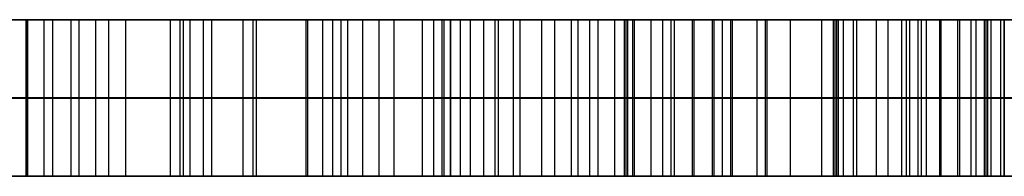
# Model space of a CAD drawing. Extents: x -8 to 8, y 0 to 107.
# Tile 157 of 256: x 0.2848 to 0.4107, y 27.6317 to 27.6517. Entities that reach past the tile are written whole.
import ezdxf

# ---------------------------------------------------------------- set-up
doc = ezdxf.new("R2010")
doc.units = 0
doc.layers.add('COUPLER_PCB', color=7, linetype='CONTINUOUS')

msp = doc.modelspace()

# ---------------------------------------------------------------- linework, layer by layer
at = {"layer": 'COUPLER_PCB', "color": 254}
for p, q in [((0.44922, 27.65169, 87.66045), (-2.71604, 27.65169, 87.66045)), ((0.44922, 27.65169, 62.16045), (-2.71604, 27.65169, 62.16045)), ((-1.71604, 27.65169, 82.81545), (3.08396, 27.65169, 82.81545)), ((3.08396, 27.65169, 92.50545), (-1.71604, 27.65169, 92.50545)), ((-1.71604, 27.65169, 57.31545), (3.08396, 27.65169, 57.31545)), ((3.08396, 27.65169, 67.00545), (-1.71604, 27.65169, 67.00545)), ((-0.47423, 27.65169, 88.7059), (0.5841, 27.65169, 88.7059)), ((-0.47423, 27.65169, 63.2059), (0.5841, 27.65169, 63.2059)), ((-0.18929, 27.65169, 86.2636), (0.5841, 27.65169, 86.2636)), ((-0.18929, 27.65169, 89.4776), (0.30404, 27.65169, 89.4776)), ((-0.18929, 27.65169, 89.92536), (0.5841, 27.65169, 89.92536)), ((0.33903, 27.65169, 88.89416), (-0.18929, 27.65169, 88.89416)), ((0.29832, 27.65169, 87.26766), (-0.18929, 27.65169, 87.26766)), ((-0.18929, 27.65169, 87.40334), (0.29132, 27.65169, 87.40334)), ((-0.18929, 27.65169, 87.8918), (0.86904, 27.65169, 87.8918)), ((0.86904, 27.65169, 84.49971), (-0.18929, 27.65169, 84.49971)), ((-0.18929, 27.65169, 84.63539), (0.86904, 27.65169, 84.63539)), ((-0.18929, 27.65169, 89.02985), (0.28899, 27.65169, 89.02985)), ((0.86904, 27.65169, 90.43312), (-0.18929, 27.65169, 90.01292)), ((-0.18929, 27.65169, 91.02164), (0.86904, 27.65169, 90.60145)), ((-0.18929, 27.65169, 60.7636), (0.5841, 27.65169, 60.7636)), ((-0.18929, 27.65169, 63.9776), (0.30404, 27.65169, 63.9776)), ((-0.18929, 27.65169, 64.42536), (0.5841, 27.65169, 64.42536)), ((0.33903, 27.65169, 63.39416), (-0.18929, 27.65169, 63.39416)), ((0.29832, 27.65169, 61.76766), (-0.18929, 27.65169, 61.76766)), ((-0.18929, 27.65169, 61.90334), (0.29132, 27.65169, 61.90334)), ((-0.18929, 27.65169, 62.3918), (0.86904, 27.65169, 62.3918)), ((0.86904, 27.65169, 58.99971), (-0.18929, 27.65169, 58.99971)), ((-0.18929, 27.65169, 59.13539), (0.86904, 27.65169, 59.13539)), ((-0.18929, 27.65169, 63.52985), (0.28899, 27.65169, 63.52985)), ((0.86904, 27.65169, 64.93312), (-0.18929, 27.65169, 64.51292)), ((-0.18929, 27.65169, 65.52164), (0.86904, 27.65169, 65.10145)), ((0.47547, 27.65169, 88.37348), (-0.08067, 27.65169, 88.37348)), ((0.47547, 27.65169, 62.87348), (-0.08067, 27.65169, 62.87348)), ((0.19741, 27.65169, 85.4902), (0.51266, 27.65169, 85.37381)), ((0.19741, 27.65169, 59.9902), (0.51266, 27.65169, 59.87381)), ((0.53661, 27.65169, 90.43948), (0.25846, 27.65169, 90.33665)), ((0.25846, 27.65169, 90.69791), (0.55146, 27.65169, 90.58958)), ((0.74692, 27.65169, 90.51728), (0.25846, 27.65169, 90.51728)), ((0.53661, 27.65169, 64.93948), (0.25846, 27.65169, 64.83665)), ((0.25846, 27.65169, 65.19791), (0.55146, 27.65169, 65.08958)), ((0.74692, 27.65169, 65.01728), (0.25846, 27.65169, 65.01728)), ((0.41068, 27.65169, 85.64645), (0.2839, 27.65169, 85.63945)), ((0.2839, 27.65169, 85.63945), (0.41068, 27.65169, 85.64645)), ((0.41068, 27.65169, 60.14645), (0.2839, 27.65169, 60.13945)), ((0.2839, 27.65169, 60.13945), (0.41068, 27.65169, 60.14645)), ((0.41068, 27.65169, 86.59835), (0.2856, 27.65169, 86.54853)), ((0.2856, 27.65169, 86.54853), (0.2856, 27.63169, 86.54853)), ((0.2856, 27.65169, 86.54853), (0.2856, 27.65169, 86.98272)), ((0.2856, 27.65169, 86.98272), (0.2856, 27.63169, 86.98272)), ((0.2856, 27.63169, 86.76563), (0.2856, 27.65169, 86.76563)), ((0.47546, 27.65169, 86.76563), (0.2856, 27.65169, 86.76563)), ((0.41068, 27.65169, 61.09835), (0.2856, 27.65169, 61.04853)), ((0.2856, 27.65169, 61.04853), (0.2856, 27.63169, 61.04853)), ((0.2856, 27.65169, 61.04853), (0.2856, 27.65169, 61.48272)), ((0.2856, 27.65169, 61.48272), (0.2856, 27.63169, 61.48272)), ((0.2856, 27.63169, 61.26563), (0.2856, 27.65169, 61.26563)), ((0.47546, 27.65169, 61.26563), (0.2856, 27.65169, 61.26563)), ((0.28581, 27.63169, 88.56174), (0.28581, 27.65169, 88.56174)), ((0.28581, 27.63169, 63.06174), (0.28581, 27.65169, 63.06174)), ((0.28793, 27.63169, 86.419), (0.28793, 27.65169, 86.419)), ((0.28793, 27.63169, 60.919), (0.28793, 27.65169, 60.919)), ((0.28899, 27.65169, 89.02985), (0.28899, 27.63169, 89.02985)), ((0.28899, 27.65169, 63.52985), (0.28899, 27.63169, 63.52985)), ((0.29132, 27.65169, 87.40334), (0.29132, 27.63169, 87.40334)), ((0.29132, 27.65169, 61.90334), (0.29132, 27.63169, 61.90334)), ((0.29238, 27.63169, 86.12431), (0.29238, 27.65169, 86.12431)), ((0.29238, 27.63169, 60.62431), (0.29238, 27.65169, 60.62431)), ((0.2945, 27.63169, 88.18479), (0.2945, 27.65169, 88.18479)), ((0.2945, 27.63169, 62.68479), (0.2945, 27.65169, 62.68479)), ((0.2962, 27.63169, 89.78459), (0.2962, 27.65169, 89.78459)), ((0.2962, 27.63169, 64.28459), (0.2962, 27.65169, 64.28459)), ((0.29832, 27.65169, 87.26766), (0.29832, 27.63169, 87.26766)), ((0.29832, 27.65169, 61.76766), (0.29832, 27.63169, 61.76766)), ((0.30404, 27.65169, 89.4776), (0.30404, 27.63169, 89.4776)), ((0.30404, 27.65169, 63.9776), (0.30404, 27.63169, 63.9776)), ((0.30532, 27.63169, 87.75082), (0.30532, 27.65169, 87.75082)), ((0.30532, 27.63169, 62.25082), (0.30532, 27.65169, 62.25082)), ((0.30574, 27.63169, 85.63966), (0.30574, 27.65169, 85.63966)), ((0.30574, 27.63169, 86.55129), (0.30574, 27.65169, 86.55129)), ((0.30574, 27.63169, 60.13966), (0.30574, 27.65169, 60.13966)), ((0.30574, 27.63169, 61.05129), (0.30574, 27.65169, 61.05129)), ((0.30659, 27.63169, 89.33874), (0.30659, 27.65169, 89.33874)), ((0.30659, 27.63169, 86.98018), (0.30659, 27.65169, 86.98018)), ((0.30659, 27.63169, 63.83874), (0.30659, 27.65169, 63.83874)), ((0.30659, 27.63169, 61.48018), (0.30659, 27.65169, 61.48018)), ((0.30828, 27.63169, 88.05038), (0.30828, 27.65169, 88.05038)), ((0.30828, 27.63169, 62.55038), (0.30828, 27.65169, 62.55038)), ((0.30934, 27.63169, 85.77598), (0.30934, 27.65169, 85.77598)), ((0.30934, 27.63169, 60.27598), (0.30934, 27.65169, 60.27598)), ((0.31337, 27.63169, 88.55517), (0.31337, 27.65169, 88.55517)), ((0.31337, 27.63169, 63.05517), (0.31337, 27.65169, 63.05517)), ((0.31464, 27.63169, 87.40398), (0.31464, 27.65169, 87.40398)), ((0.31464, 27.63169, 61.90398), (0.31464, 27.65169, 61.90398)), ((0.31507, 27.63169, 89.78183), (0.31507, 27.65169, 89.78183)), ((0.31507, 27.63169, 64.28183), (0.31507, 27.65169, 64.28183)), ((0.32143, 27.63169, 88.19094), (0.32143, 27.65169, 88.19094)), ((0.32143, 27.63169, 62.69094), (0.32143, 27.65169, 62.69094)), ((0.32164, 27.63169, 86.11964), (0.32164, 27.65169, 86.11964)), ((0.32164, 27.63169, 60.61964), (0.32164, 27.65169, 60.61964)), ((0.32355, 27.63169, 87.10441), (0.32355, 27.65169, 87.10441)), ((0.32355, 27.63169, 61.60441), (0.32355, 27.65169, 61.60441)), ((0.32482, 27.63169, 89.0307), (0.32482, 27.65169, 89.0307)), ((0.32482, 27.63169, 89.47803), (0.32482, 27.65169, 89.47803)), ((0.32482, 27.63169, 86.55489), (0.32482, 27.65169, 86.55489)), ((0.32482, 27.63169, 63.5307), (0.32482, 27.65169, 63.5307)), ((0.32482, 27.63169, 63.97803), (0.32482, 27.65169, 63.97803)), ((0.32482, 27.63169, 61.05489), (0.32482, 27.65169, 61.05489)), ((0.32588, 27.63169, 85.63987), (0.32588, 27.65169, 85.63987)), ((0.32588, 27.63169, 87.26808), (0.32588, 27.65169, 87.26808)), ((0.32588, 27.63169, 60.13987), (0.32588, 27.65169, 60.13987)), ((0.32588, 27.63169, 61.76808), (0.32588, 27.65169, 61.76808)), ((0.32673, 27.63169, 86.97594), (0.32673, 27.65169, 86.97594)), ((0.32673, 27.63169, 61.47594), (0.32673, 27.65169, 61.47594)), ((0.32864, 27.63169, 86.42663), (0.32864, 27.65169, 86.42663)), ((0.32864, 27.63169, 60.92663), (0.32864, 27.65169, 60.92663)), ((0.33076, 27.63169, 89.33471), (0.33076, 27.65169, 89.33471)), ((0.33076, 27.63169, 63.83471), (0.33076, 27.65169, 63.83471)), ((0.33267, 27.63169, 89.77844), (0.33267, 27.65169, 89.77844)), ((0.33267, 27.63169, 64.27844), (0.33267, 27.65169, 64.27844)), ((0.33627, 27.63169, 87.40588), (0.33627, 27.65169, 87.40588)), ((0.33627, 27.63169, 61.90588), (0.33627, 27.65169, 61.90588)), ((0.33775, 27.63169, 87.74424), (0.33775, 27.65169, 87.74424)), ((0.33775, 27.63169, 62.24424), (0.33775, 27.65169, 62.24424)), ((0.33881, 27.63169, 88.54669), (0.33881, 27.65169, 88.54669)), ((0.33881, 27.63169, 63.04669), (0.33881, 27.65169, 63.04669)), ((0.33903, 27.65169, 88.89416), (0.33903, 27.63169, 88.89416)), ((0.33903, 27.65169, 63.39416), (0.33903, 27.63169, 63.39416)), ((0.33987, 27.65169, 90.22302), (0.33987, 27.63169, 90.22302)), ((0.33987, 27.65169, 90.81155), (0.33987, 27.63169, 90.81155)), ((0.33987, 27.63169, 87.8918), (0.33987, 27.65169, 87.8918)), ((0.33987, 27.65169, 84.49971), (0.33987, 27.63169, 84.49971)), ((0.33987, 27.63169, 84.63539), (0.33987, 27.65169, 84.63539)), ((0.33987, 27.65169, 64.72302), (0.33987, 27.63169, 64.72302)), ((0.33987, 27.65169, 65.31155), (0.33987, 27.63169, 65.31155)), ((0.33987, 27.63169, 62.3918), (0.33987, 27.65169, 62.3918)), ((0.33987, 27.65169, 58.99971), (0.33987, 27.63169, 58.99971)), ((0.33987, 27.63169, 59.13539), (0.33987, 27.65169, 59.13539)), ((0.34115, 27.63169, 85.77874), (0.34115, 27.65169, 85.77874)), ((0.34115, 27.63169, 60.27874), (0.34115, 27.65169, 60.27874)), ((0.34242, 27.63169, 86.55956), (0.34242, 27.65169, 86.55956)), ((0.34242, 27.63169, 61.05956), (0.34242, 27.65169, 61.05956)), ((0.34411, 27.63169, 85.64051), (0.34411, 27.65169, 85.64051)), ((0.34411, 27.63169, 89.47951), (0.34411, 27.65169, 89.47951)), ((0.34411, 27.63169, 60.14051), (0.34411, 27.65169, 60.14051)), ((0.34411, 27.63169, 63.97951), (0.34411, 27.65169, 63.97951)), ((0.3456, 27.63169, 86.97), (0.3456, 27.65169, 86.97)), ((0.3456, 27.63169, 61.47), (0.3456, 27.65169, 61.47)), ((0.34602, 27.63169, 88.199), (0.34602, 27.65169, 88.199)), ((0.34602, 27.63169, 62.699), (0.34602, 27.65169, 62.699)), ((0.34793, 27.63169, 86.11328), (0.34793, 27.65169, 86.11328)), ((0.34793, 27.63169, 60.61328), (0.34793, 27.65169, 60.61328)), ((0.34878, 27.63169, 89.77441), (0.34878, 27.65169, 89.77441)), ((0.34878, 27.63169, 64.27441), (0.34878, 27.65169, 64.27441)), ((0.35153, 27.63169, 87.26935), (0.35153, 27.65169, 87.26935)), ((0.35153, 27.63169, 61.76935), (0.35153, 27.65169, 61.76935)), ((0.35323, 27.63169, 89.32899), (0.35323, 27.65169, 89.32899)), ((0.35323, 27.63169, 63.82899), (0.35323, 27.65169, 63.82899)), ((0.35535, 27.63169, 89.03282), (0.35535, 27.65169, 89.03282)), ((0.35535, 27.63169, 63.53282), (0.35535, 27.65169, 63.53282)), ((0.3562, 27.63169, 87.40906), (0.3562, 27.65169, 87.40906)), ((0.3562, 27.63169, 61.90906), (0.3562, 27.65169, 61.90906)), ((0.35768, 27.63169, 88.06183), (0.35768, 27.65169, 88.06183)), ((0.35768, 27.63169, 62.56183), (0.35768, 27.65169, 62.56183)), ((0.35874, 27.63169, 86.56528), (0.35874, 27.65169, 86.56528)), ((0.35874, 27.63169, 61.06528), (0.35874, 27.65169, 61.06528)), ((0.36086, 27.63169, 85.64115), (0.36086, 27.65169, 85.64115)), ((0.36086, 27.63169, 60.14115), (0.36086, 27.65169, 60.14115)), ((0.36213, 27.63169, 88.5363), (0.36213, 27.65169, 88.5363)), ((0.36213, 27.63169, 63.0363), (0.36213, 27.65169, 63.0363)), ((0.36235, 27.63169, 89.48184), (0.36235, 27.65169, 89.48184)), ((0.36235, 27.63169, 63.98184), (0.36235, 27.65169, 63.98184)), ((0.36256, 27.63169, 87.0936), (0.36256, 27.65169, 87.0936)), ((0.36256, 27.63169, 61.5936), (0.36256, 27.65169, 61.5936)), ((0.36319, 27.63169, 89.76975), (0.36319, 27.65169, 89.76975)), ((0.36319, 27.63169, 64.26975), (0.36319, 27.65169, 64.26975)), ((0.36341, 27.63169, 86.96237), (0.36341, 27.65169, 86.96237)), ((0.36341, 27.63169, 61.46237), (0.36341, 27.65169, 61.46237)), ((0.36553, 27.63169, 87.73513), (0.36553, 27.65169, 87.73513)), ((0.36553, 27.63169, 62.23513), (0.36553, 27.65169, 62.23513)), ((0.36701, 27.63169, 86.43723), (0.36701, 27.65169, 86.43723)), ((0.36701, 27.63169, 60.93723), (0.36701, 27.65169, 60.93723)), ((0.36807, 27.63169, 85.7834), (0.36807, 27.65169, 85.7834)), ((0.36807, 27.63169, 60.2834), (0.36807, 27.65169, 60.2834)), ((0.36849, 27.63169, 88.20896), (0.36849, 27.65169, 88.20896)), ((0.36849, 27.63169, 62.70896), (0.36849, 27.65169, 62.70896)), ((0.37083, 27.63169, 88.89501), (0.37083, 27.65169, 88.89501)), ((0.37083, 27.63169, 63.39501), (0.37083, 27.65169, 63.39501)), ((0.37104, 27.63169, 86.10502), (0.37104, 27.65169, 86.10502)), ((0.37104, 27.63169, 60.60502), (0.37104, 27.65169, 60.60502)), ((0.37337, 27.63169, 89.32178), (0.37337, 27.65169, 89.32178)), ((0.37337, 27.63169, 63.82178), (0.37337, 27.65169, 63.82178)), ((0.37358, 27.63169, 86.57206), (0.37358, 27.65169, 86.57206)), ((0.37358, 27.63169, 61.07206), (0.37358, 27.65169, 61.07206)), ((0.37464, 27.63169, 87.41352), (0.37464, 27.65169, 87.41352)), ((0.37464, 27.63169, 61.91352), (0.37464, 27.65169, 61.91352)), ((0.3757, 27.63169, 87.27147), (0.3757, 27.65169, 87.27147)), ((0.3757, 27.63169, 61.77147), (0.3757, 27.65169, 61.77147)), ((0.37591, 27.63169, 85.64221), (0.37591, 27.65169, 85.64221)), ((0.37591, 27.63169, 60.14221), (0.37591, 27.65169, 60.14221)), ((0.37909, 27.63169, 89.48524), (0.37909, 27.65169, 89.48524)), ((0.37909, 27.63169, 63.98524), (0.37909, 27.65169, 63.98524)), ((0.38015, 27.63169, 86.95283), (0.38015, 27.65169, 86.95283)), ((0.38015, 27.63169, 61.45283), (0.38015, 27.65169, 61.45283)), ((0.38037, 27.63169, 89.03684), (0.38037, 27.65169, 89.03684)), ((0.38037, 27.63169, 63.53684), (0.38037, 27.65169, 63.53684)), ((0.38058, 27.65169, 86.57584), (0.38058, 27.65169, 86.95256)), ((0.38058, 27.65169, 61.07584), (0.38058, 27.65169, 61.45256)), ((0.38333, 27.63169, 88.524), (0.38333, 27.65169, 88.524)), ((0.38333, 27.63169, 63.024), (0.38333, 27.65169, 63.024)), ((0.38736, 27.63169, 86.57991), (0.38736, 27.65169, 86.57991)), ((0.38736, 27.63169, 61.07991), (0.38736, 27.65169, 61.07991)), ((0.38885, 27.63169, 88.22062), (0.38885, 27.65169, 88.22062)), ((0.38885, 27.63169, 62.72062), (0.38885, 27.65169, 62.72062)), ((0.38906, 27.63169, 89.75809), (0.38906, 27.65169, 89.75809)), ((0.38906, 27.63169, 64.25809), (0.38906, 27.65169, 64.25809)), ((0.38927, 27.63169, 85.64348), (0.38927, 27.65169, 85.64348)), ((0.38927, 27.63169, 60.14348), (0.38927, 27.65169, 60.14348)), ((0.38948, 27.63169, 87.72283), (0.38948, 27.65169, 87.72283)), ((0.38948, 27.63169, 62.22283), (0.38948, 27.65169, 62.22283)), ((0.39012, 27.63169, 85.78997), (0.39012, 27.65169, 85.78997)), ((0.39012, 27.63169, 60.28997), (0.39012, 27.65169, 60.28997)), ((0.39139, 27.63169, 86.09505), (0.39139, 27.65169, 86.09505)), ((0.39139, 27.63169, 87.41924), (0.39139, 27.65169, 87.41924)), ((0.39139, 27.63169, 60.59505), (0.39139, 27.65169, 60.59505)), ((0.39139, 27.63169, 61.91924), (0.39139, 27.65169, 61.91924)), ((0.39181, 27.63169, 89.31309), (0.39181, 27.65169, 89.31309)), ((0.39181, 27.63169, 63.81309), (0.39181, 27.65169, 63.81309)), ((0.39436, 27.63169, 89.48948), (0.39436, 27.65169, 89.48948)), ((0.39436, 27.63169, 63.98948), (0.39436, 27.65169, 63.98948)), ((0.39584, 27.63169, 86.9418), (0.39584, 27.65169, 86.9418)), ((0.39584, 27.63169, 61.4418), (0.39584, 27.65169, 61.4418)), ((0.39754, 27.65169, 90.38806), (0.39754, 27.63169, 90.38806)), ((0.39754, 27.65169, 64.88806), (0.39754, 27.63169, 64.88806)), ((0.39817, 27.63169, 87.27423), (0.39817, 27.65169, 87.27423)), ((0.39817, 27.63169, 61.77423), (0.39817, 27.65169, 61.77423)), ((0.3986, 27.63169, 87.07961), (0.3986, 27.65169, 87.07961)), ((0.3986, 27.63169, 61.57961), (0.3986, 27.65169, 61.57961)), ((0.39966, 27.63169, 86.5886), (0.39966, 27.65169, 86.5886)), ((0.39966, 27.63169, 61.0886), (0.39966, 27.65169, 61.0886)), ((0.40008, 27.63169, 89.04214), (0.40008, 27.65169, 89.04214)), ((0.40008, 27.63169, 63.54214), (0.40008, 27.65169, 63.54214)), ((0.40072, 27.63169, 85.64475), (0.40072, 27.65169, 85.64475)), ((0.40072, 27.63169, 88.89798), (0.40072, 27.65169, 88.89798)), ((0.40072, 27.63169, 60.14475), (0.40072, 27.65169, 60.14475)), ((0.40072, 27.63169, 63.39798), (0.40072, 27.65169, 63.39798)), ((0.40242, 27.63169, 86.4508), (0.40242, 27.65169, 86.4508)), ((0.40242, 27.63169, 60.9508), (0.40242, 27.65169, 60.9508)), ((0.40263, 27.63169, 88.5098), (0.40263, 27.65169, 88.5098)), ((0.40263, 27.63169, 63.0098), (0.40263, 27.65169, 63.0098)), ((0.40475, 27.63169, 88.07815), (0.40475, 27.65169, 88.07815)), ((0.40475, 27.63169, 62.57815), (0.40475, 27.65169, 62.57815)), ((0.40496, 27.65169, 90.64374), (0.40496, 27.63169, 90.64374)), ((0.40496, 27.65169, 65.14374), (0.40496, 27.63169, 65.14374)), ((0.40644, 27.63169, 87.42645), (0.40644, 27.65169, 87.42645)), ((0.40644, 27.63169, 61.92645), (0.40644, 27.65169, 61.92645)), ((0.40708, 27.63169, 88.23398), (0.40708, 27.65169, 88.23398)), ((0.40708, 27.63169, 62.73398), (0.40708, 27.65169, 62.73398)), ((0.40814, 27.63169, 89.3027), (0.40814, 27.65169, 89.3027)), ((0.40814, 27.63169, 63.8027), (0.40814, 27.65169, 63.8027)), ((0.40835, 27.63169, 89.49478), (0.40835, 27.65169, 89.49478)), ((0.40835, 27.63169, 63.99478), (0.40835, 27.65169, 63.99478)), ((0.40856, 27.63169, 85.79867), (0.40856, 27.65169, 85.79867)), ((0.40856, 27.63169, 60.29867), (0.40856, 27.65169, 60.29867)), ((0.40899, 27.63169, 86.08318), (0.40899, 27.65169, 86.08318)), ((0.40899, 27.63169, 60.58318), (0.40899, 27.65169, 60.58318)), ((0.41026, 27.63169, 86.92887), (0.41026, 27.65169, 86.92887)), ((0.41026, 27.63169, 61.42887), (0.41026, 27.65169, 61.42887)), ((0.41068, 27.65169, 85.64645), (0.41068, 27.63169, 85.64645)), ((0.41068, 27.63169, 86.59835), (0.41068, 27.65169, 86.59835)), ((0.47556, 27.65169, 86.7616), (0.41068, 27.65169, 86.59835)), ((0.41068, 27.65169, 60.14645), (0.41068, 27.63169, 60.14645)), ((0.41068, 27.63169, 61.09835), (0.41068, 27.65169, 61.09835)), ((0.47556, 27.65169, 61.2616), (0.41068, 27.65169, 61.09835)), ((0.5841, 27.64169, 88.7059), (-0.47423, 27.64169, 88.7059)), ((0.5841, 27.64169, 63.2059), (-0.47423, 27.64169, 63.2059)), ((0.5841, 27.64169, 86.2636), (-0.18929, 27.64169, 86.2636)), ((0.28899, 27.64169, 89.02985), (-0.18929, 27.64169, 89.02985)), ((0.33903, 27.64169, 88.89416), (-0.18929, 27.64169, 88.89416)), ((0.5841, 27.64169, 89.92536), (-0.18929, 27.64169, 89.92536)), ((0.30404, 27.64169, 89.4776), (-0.18929, 27.64169, 89.4776)), ((-0.18929, 27.64169, 90.01292), (0.86904, 27.64169, 90.43312)), ((0.86904, 27.64169, 90.60145), (-0.18929, 27.64169, 91.02164)), ((0.29832, 27.64169, 87.26766), (-0.18929, 27.64169, 87.26766)), ((0.86904, 27.64169, 87.8918), (-0.18929, 27.64169, 87.8918)), ((0.29132, 27.64169, 87.40334), (-0.18929, 27.64169, 87.40334)), ((0.86904, 27.64169, 84.49971), (-0.18929, 27.64169, 84.49971)), ((0.86904, 27.64169, 84.63539), (-0.18929, 27.64169, 84.63539)), ((0.5841, 27.64169, 60.7636), (-0.18929, 27.64169, 60.7636)), ((0.28899, 27.64169, 63.52985), (-0.18929, 27.64169, 63.52985)), ((0.33903, 27.64169, 63.39416), (-0.18929, 27.64169, 63.39416)), ((0.5841, 27.64169, 64.42536), (-0.18929, 27.64169, 64.42536)), ((0.30404, 27.64169, 63.9776), (-0.18929, 27.64169, 63.9776)), ((-0.18929, 27.64169, 64.51292), (0.86904, 27.64169, 64.93312)), ((0.86904, 27.64169, 65.10145), (-0.18929, 27.64169, 65.52164)), ((0.29832, 27.64169, 61.76766), (-0.18929, 27.64169, 61.76766)), ((0.86904, 27.64169, 62.3918), (-0.18929, 27.64169, 62.3918)), ((0.29132, 27.64169, 61.90334), (-0.18929, 27.64169, 61.90334)), ((0.86904, 27.64169, 58.99971), (-0.18929, 27.64169, 58.99971)), ((0.86904, 27.64169, 59.13539), (-0.18929, 27.64169, 59.13539)), ((0.53661, 27.64169, 90.43948), (0.25846, 27.64169, 90.33665)), ((0.25846, 27.64169, 90.69791), (0.55146, 27.64169, 90.58958)), ((0.53661, 27.64169, 64.93948), (0.25846, 27.64169, 64.83665)), ((0.25846, 27.64169, 65.19791), (0.55146, 27.64169, 65.08958)), ((0.41068, 27.64169, 85.64645), (0.2839, 27.64169, 85.63945)), ((0.41068, 27.64169, 60.14645), (0.2839, 27.64169, 60.13945)), ((0.2856, 27.64169, 86.54853), (0.41068, 27.64169, 86.59835)), ((0.2856, 27.64169, 86.54853), (0.2856, 27.64169, 86.98272)), ((0.2856, 27.64169, 61.04853), (0.41068, 27.64169, 61.09835)), ((0.2856, 27.64169, 61.04853), (0.2856, 27.64169, 61.48272)), ((0.41068, 27.64169, 86.59835), (0.47556, 27.64169, 86.7616)), ((0.41068, 27.64169, 61.09835), (0.47556, 27.64169, 61.2616)), ((-0.47423, 27.63169, 88.7059), (0.5841, 27.63169, 88.7059)), ((-0.47423, 27.63169, 63.2059), (0.5841, 27.63169, 63.2059)), ((-0.18929, 27.63169, 86.2636), (0.5841, 27.63169, 86.2636)), ((-0.18929, 27.63169, 89.02985), (0.28899, 27.63169, 89.02985)), ((0.33903, 27.63169, 88.89416), (-0.18929, 27.63169, 88.89416)), ((-0.18929, 27.63169, 89.92536), (0.5841, 27.63169, 89.92536)), ((-0.18929, 27.63169, 89.4776), (0.30404, 27.63169, 89.4776)), ((0.86904, 27.63169, 90.43312), (-0.18929, 27.63169, 90.01292)), ((-0.18929, 27.63169, 91.02164), (0.86904, 27.63169, 90.60145)), ((0.29832, 27.63169, 87.26766), (-0.18929, 27.63169, 87.26766)), ((-0.18929, 27.63169, 87.8918), (0.86904, 27.63169, 87.8918)), ((-0.18929, 27.63169, 87.40334), (0.29132, 27.63169, 87.40334)), ((0.86904, 27.63169, 84.49971), (-0.18929, 27.63169, 84.49971)), ((-0.18929, 27.63169, 84.63539), (0.86904, 27.63169, 84.63539)), ((0.53631, 27.63169, 89.40976), (-0.18929, 27.63169, 89.40976)), ((0.86904, 27.63169, 84.56755), (-0.18929, 27.63169, 84.56755)), ((-0.18929, 27.63169, 60.7636), (0.5841, 27.63169, 60.7636)), ((-0.18929, 27.63169, 63.52985), (0.28899, 27.63169, 63.52985)), ((0.33903, 27.63169, 63.39416), (-0.18929, 27.63169, 63.39416)), ((-0.18929, 27.63169, 64.42536), (0.5841, 27.63169, 64.42536)), ((-0.18929, 27.63169, 63.9776), (0.30404, 27.63169, 63.9776)), ((0.86904, 27.63169, 64.93312), (-0.18929, 27.63169, 64.51292)), ((-0.18929, 27.63169, 65.52164), (0.86904, 27.63169, 65.10145)), ((0.29832, 27.63169, 61.76766), (-0.18929, 27.63169, 61.76766)), ((-0.18929, 27.63169, 62.3918), (0.86904, 27.63169, 62.3918)), ((-0.18929, 27.63169, 61.90334), (0.29132, 27.63169, 61.90334)), ((0.86904, 27.63169, 58.99971), (-0.18929, 27.63169, 58.99971)), ((-0.18929, 27.63169, 59.13539), (0.86904, 27.63169, 59.13539)), ((0.53631, 27.63169, 63.90976), (-0.18929, 27.63169, 63.90976)), ((0.86904, 27.63169, 59.06755), (-0.18929, 27.63169, 59.06755)), ((0.2856, 27.63169, 86.76563), (0.16348, 27.63169, 86.76563)), ((0.2856, 27.63169, 61.26563), (0.16348, 27.63169, 61.26563)), ((0.25846, 27.63169, 90.33665), (0.53661, 27.63169, 90.43948)), ((0.55146, 27.63169, 90.58958), (0.25846, 27.63169, 90.69791)), ((0.25846, 27.63169, 64.83665), (0.53661, 27.63169, 64.93948)), ((0.55146, 27.63169, 65.08958), (0.25846, 27.63169, 65.19791)), ((0.41068, 27.63169, 85.64645), (0.2839, 27.63169, 85.63945)), ((0.41068, 27.63169, 60.14645), (0.2839, 27.63169, 60.13945)), ((0.2856, 27.63169, 86.98272), (0.2856, 27.63169, 86.54853)), ((0.2856, 27.63169, 86.54853), (0.41068, 27.63169, 86.59835)), ((0.2856, 27.63169, 61.48272), (0.2856, 27.63169, 61.04853)), ((0.2856, 27.63169, 61.04853), (0.41068, 27.63169, 61.09835)), ((0.33987, 27.63169, 90.81155), (0.33987, 27.63169, 90.66781)), ((0.33987, 27.63169, 90.36675), (0.33987, 27.63169, 90.22302)), ((0.33987, 27.63169, 87.26864), (0.33987, 27.63169, 87.40635)), ((0.33987, 27.63169, 87.74369), (0.33987, 27.63169, 87.8918)), ((0.33987, 27.63169, 84.63539), (0.33987, 27.63169, 84.49971)), ((0.33987, 27.63169, 65.31155), (0.33987, 27.63169, 65.16781)), ((0.33987, 27.63169, 64.86675), (0.33987, 27.63169, 64.72302)), ((0.33987, 27.63169, 61.76864), (0.33987, 27.63169, 61.90635)), ((0.33987, 27.63169, 62.24369), (0.33987, 27.63169, 62.3918)), ((0.33987, 27.63169, 59.13539), (0.33987, 27.63169, 58.99971)), ((0.41068, 27.63169, 86.59835), (0.47556, 27.63169, 86.7616)), ((0.41068, 27.63169, 61.09835), (0.47556, 27.63169, 61.2616))]:
    msp.add_line(p, q, dxfattribs=at)
at = {"layer": 'COUPLER_PCB', "color": 254, "extrusion": (4.37114e-08, 1, 4.37114e-08)}
for centre, radius, start, end in [((-0.23881, 86.76276, 27.65169), 0.35886, 82.3163, 180.2876), ((-0.23881, 86.76276, 27.65169), 0.35886, 82.3163, 180.2876), ((-0.23881, 61.26276, 27.65169), 0.35886, 82.3163, 180.2876), ((-0.23881, 61.26276, 27.65169), 0.35886, 82.3163, 180.2876), ((-0.24586, 86.76142, 27.65169), 0.35181, 180.0752, 277.7773), ((-0.24586, 86.76142, 27.65169), 0.35181, 180.0752, 277.7773), ((-0.24586, 61.26142, 27.65169), 0.35181, 180.0752, 277.7773), ((-0.24586, 61.26142, 27.65169), 0.35181, 180.0752, 277.7773), ((-0.25632, 88.37907, 27.65169), 0.34218, 183.9927, 278.9434), ((-0.25632, 62.87907, 27.65169), 0.34218, 183.9927, 278.9434), ((-0.25632, 62.87907, 27.65169), 0.34218, 183.9927, 278.9434), ((-0.27136, 87.55709, 27.65169), 0.20422, 77.0529, 179.2401), ((-0.27136, 87.55709, 27.65169), 0.20422, 77.0529, 179.2401), ((-0.27136, 62.05709, 27.65169), 0.20422, 77.0529, 179.2401), ((-0.27136, 62.05709, 27.65169), 0.20422, 77.0529, 179.2401), ((-0.28928, 89.15943, 27.65169), 0.18628, 78.4204, 179.4271), ((-0.28928, 63.65943, 27.65169), 0.18628, 78.4204, 179.4271), ((-0.31692, 85.92744, 27.65169), 0.15866, 179.0356, 286.2737), ((-0.31692, 60.42744, 27.65169), 0.15866, 179.0356, 286.2737), ((-0.35361, 87.50646, 27.65169), 0.24513, 174.6618, 283.0353), ((-0.35361, 62.00646, 27.65169), 0.24513, 174.6618, 283.0353), ((-0.37255, 60.36949, 27.65169), 0.22628, 174.1966, 260.2981), ((-0.23881, 86.76276, 27.64169), 0.35886, 82.3163, 180.2876), ((-0.23881, 61.26276, 27.64169), 0.35886, 82.3163, 180.2876), ((-0.24586, 86.76142, 27.64169), 0.35181, 180.0752, 277.7773), ((-0.24586, 61.26142, 27.64169), 0.35181, 180.0752, 277.7773), ((-0.25632, 88.37907, 27.64169), 0.34218, 183.9927, 278.9434), ((-0.25632, 62.87907, 27.64169), 0.34218, 183.9927, 278.9434), ((-0.27136, 87.55709, 27.64169), 0.20422, 77.0529, 179.2401), ((-0.27136, 62.05709, 27.64169), 0.20422, 77.0529, 179.2401), ((-0.31692, 85.92744, 27.64169), 0.15866, 179.0356, 286.2737), ((-0.31692, 60.42744, 27.64169), 0.15866, 179.0356, 286.2737), ((-0.35361, 87.50646, 27.64169), 0.24513, 174.6618, 283.0353), ((-0.35361, 62.00646, 27.64169), 0.24513, 174.6618, 283.0353), ((-0.23881, 86.76276, 27.63169), 0.35886, 82.3163, 180.2876), ((-0.23881, 61.26276, 27.63169), 0.35886, 82.3163, 180.2876), ((-0.24586, 86.76142, 27.63169), 0.35181, 180.0752, 277.7773), ((-0.24586, 61.26142, 27.63169), 0.35181, 180.0752, 277.7773), ((-0.25632, 88.37907, 27.63169), 0.34218, 183.9927, 278.9434), ((-0.25632, 62.87907, 27.63169), 0.34218, 183.9927, 278.9434), ((-0.27136, 87.55709, 27.63169), 0.20422, 77.0529, 179.2401), ((-0.31692, 85.92744, 27.63169), 0.15866, 179.0356, 286.2737), ((-0.35361, 87.50646, 27.63169), 0.24513, 174.6618, 283.0353), ((-0.35361, 62.00646, 27.63169), 0.24513, 174.6618, 283.0353)]:
    msp.add_arc(centre, radius, start, end, dxfattribs=at)
at = {"layer": 'COUPLER_PCB', "color": 254, "extrusion": (4.37115e-08, 1, 4.37113e-08)}
msp.add_arc((-0.25632, 88.37907, 27.65169), 0.34218, 183.9927, 278.9434, dxfattribs=at)
at = {"layer": 'COUPLER_PCB', "color": 254, "extrusion": (4.37115e-08, 1, 4.37114e-08)}
for centre, radius, start, end in [((-0.31692, 85.92744, 27.65169), 0.15866, 179.0356, 286.2737), ((-0.31692, 60.42744, 27.65169), 0.15866, 179.0356, 286.2737), ((-0.37255, 85.86949, 27.63169), 0.22628, 174.1966, 260.2981), ((-0.37255, 60.36949, 27.63169), 0.22628, 174.1966, 260.2981)]:
    msp.add_arc(centre, radius, start, end, dxfattribs=at)
at = {"layer": 'COUPLER_PCB', "color": 254, "extrusion": (4.37114e-08, 1, 4.37113e-08)}
for centre, radius, start, end in [((-0.35361, 87.50646, 27.65169), 0.24513, 174.6618, 283.0353), ((-0.35361, 62.00646, 27.65169), 0.24513, 174.6618, 283.0353), ((-0.37255, 85.86949, 27.65169), 0.22628, 174.1966, 260.2981), ((-0.31692, 60.42744, 27.63169), 0.15866, 179.0356, 286.2737)]:
    msp.add_arc(centre, radius, start, end, dxfattribs=at)
at = {"layer": 'COUPLER_PCB', "color": 254, "extrusion": (4.37113e-08, 1, 4.37115e-08)}
msp.add_arc((-0.37255, 85.86949, 27.64169), 0.22628, 174.1966, 260.2981, dxfattribs=at)
at = {"layer": 'COUPLER_PCB', "color": 254, "extrusion": (4.37113e-08, 1, 4.37114e-08)}
msp.add_arc((-0.37255, 60.36949, 27.64169), 0.22628, 174.1966, 260.2981, dxfattribs=at)
at = {"layer": 'COUPLER_PCB', "color": 254, "extrusion": (4.37115e-08, 1, 4.37115e-08)}
msp.add_arc((-0.27136, 62.05709, 27.63169), 0.20422, 77.0529, 179.2401, dxfattribs=at)

doc.saveas('drawing.dxf')
